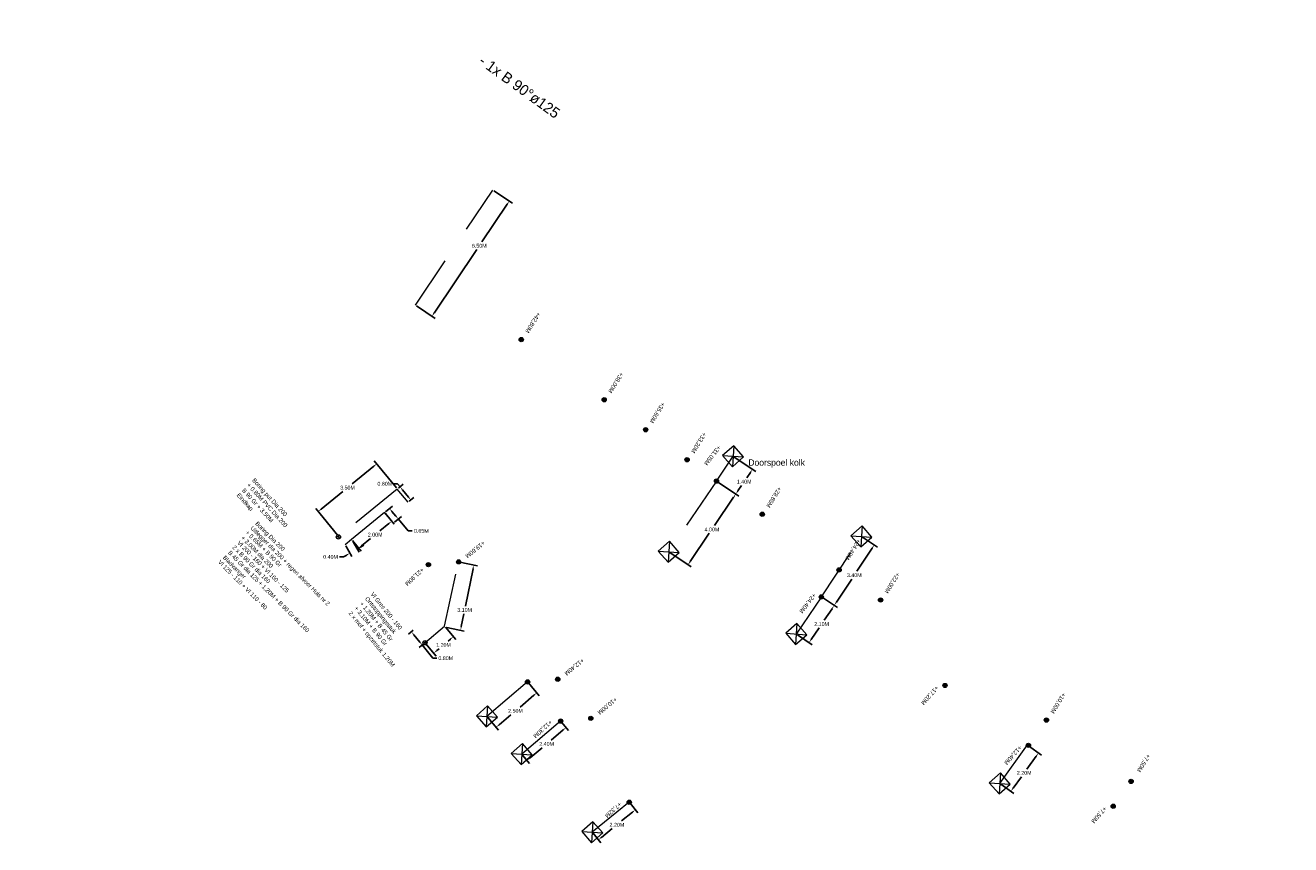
# Model space of a CAD drawing. Header units: inches. Extents: x 0 to 191500, y 0 to 342750.
# Tile 227 of 256: x 186622 to 186681, y 331854 to 331892. Entities that reach past the tile are written whole.
import ezdxf

# ---------------------------------------------------------------- set-up
doc = ezdxf.new("R2010")
doc.units = ezdxf.units.IN
doc.header["$MEASUREMENT"] = 0
for name, pattern in [('RI-HWA_HUISAANSLUITING', [4.8, 3, -1.8]), ('RI-HWA_KOLKAANSLUITING', [4.3, 2.5, -1.8]), ('RI-VWA_HUISAANSLUITING', [6.1, 2.5, -1.8, 0, -1.8])]:
    doc.linetypes.add(name, pattern=pattern)
doc.layers.get('0').update_dxf_attribs({"lineweight": 20})
doc.layers.get('DefPoints').update_dxf_attribs({"lineweight": 20})
for name, color, linetype, lineweight in [('ECW', 150, 'Continuous', 20), ('N-WE-RI-HWA-MAATVOERING-T25', 151, 'Continuous', 20), ('N-WE-RI-HWA_HUISAANSLUITING', 150, 'RI-HWA_HUISAANSLUITING', 20), ('N-WE-RI-HWA_KOLK-S', 150, 'Continuous', 20), ('N-WE-RI-HWA_KOLKAANSLUITING', 150, 'RI-HWA_KOLKAANSLUITING', 20), ('N-WE-RI-INLAAT', 7, 'Continuous', 20), ('N-WE-RI-VWA-MAATVOERING-T25', 30, 'Continuous', 20), ('N-WE-RI-VWA_HUISAANSLUITING', 20, 'RI-VWA_HUISAANSLUITING', 20), ('N-WE-RI-VWA_RIOOLPUT_ONTSTOPPINGSPUT-G', 30, 'Continuous', 20), ('Tekst algemeen', 7, 'Continuous', 20)]:
    doc.layers.add(name, color=color, linetype=linetype, lineweight=lineweight)
doc.dimstyles.get("Standard").update_dxf_attribs({"dimtxt": 0.18, "dimasz": 0.18, "dimexe": 0.18, "dimexo": 0.0625, "dimgap": 0.09, "dimtad": 0, "dimtih": 1, "dimtoh": 1, "dimdec": 4, "dimzin": 0, "dimdsep": 46, "dimtxsty": 'Standard', "dimcen": 0.09, "dimadec": 0, "dimazin": 0, "dimtfac": 1, "dimtdec": 4, "dimtofl": 0, "dimtmove": 0, "dimatfit": 3, "dimfxl": 1, "dimtolj": 1, "dimtzin": 0, "dimarcsym": 0})
picture_1 = doc.add_image_def('image1.ecw', size_in_pixel=(220000, 285000))

# ---------------------------------------------------------------- blocks, each defined once
blk = doc.blocks.new('*D3043')
at = {"layer": 'DefPoints', "color": 0, "transparency": 16777216}
for p in [(186659.25, 331865.445), (186658.075, 331863.705), (186658.674, 331863.299)]:
    blk.add_point(p, dxfattribs=at)
at = {"layer": 'N-WE-RI-HWA-MAATVOERING-T25', "color": 0, "lineweight": -2, "transparency": 16777216}
for p, q in [((186659.302, 331865.41), (186659.999, 331864.939)), ((186659.749, 331864.89), (186659.384, 331864.349)), ((186658.775, 331863.449), (186659.14, 331863.989)), ((186658.126, 331863.67), (186658.823, 331863.199))]:
    blk.add_line(p, q, dxfattribs=at)
at = {"layer": 'N-WE-RI-HWA-MAATVOERING-T25', "color": 0, "transparency": 16777216}
for points in [[(186659.724, 331864.907), (186659.774, 331864.874), (186659.85, 331865.039)], [(186658.75, 331863.465), (186658.8, 331863.432), (186658.674, 331863.299)]]:
    blk.add_solid(points, dxfattribs=at)
at = {"layer": 'N-WE-RI-HWA-MAATVOERING-T25', "color": 0, "transparency": 16777216, "insert": (186659.262, 331864.169), "char_height": 0.18, "attachment_point": 5}
blk.add_mtext('\\A1;2.10M', dxfattribs=at)
blk = doc.blocks.new('*D3044')
at = {"layer": 'DefPoints', "color": 0, "transparency": 16777216}
for p in [(186661.129, 331868.279), (186661.732, 331867.879), (186659.25, 331865.445)]:
    blk.add_point(p, dxfattribs=at)
at = {"layer": 'N-WE-RI-HWA-MAATVOERING-T25', "color": 0, "lineweight": -2, "transparency": 16777216}
for p, q in [((186661.181, 331868.244), (186661.882, 331867.779)), ((186661.632, 331867.729), (186660.912, 331866.642)), ((186659.953, 331865.195), (186660.673, 331866.282)), ((186659.302, 331865.41), (186660.003, 331864.945))]:
    blk.add_line(p, q, dxfattribs=at)
at = {"layer": 'N-WE-RI-HWA-MAATVOERING-T25', "color": 0, "transparency": 16777216}
for points in [[(186661.607, 331867.745), (186661.657, 331867.712), (186661.732, 331867.879)], [(186659.928, 331865.211), (186659.978, 331865.178), (186659.853, 331865.045)]]:
    blk.add_solid(points, dxfattribs=at)
at = {"layer": 'N-WE-RI-HWA-MAATVOERING-T25', "color": 0, "transparency": 16777216, "insert": (186660.793, 331866.462), "char_height": 0.18, "attachment_point": 5}
blk.add_mtext('\\A1;3.40M', dxfattribs=at)
blk = doc.blocks.new('*D3045')
at = {"layer": 'DefPoints', "color": 0, "transparency": 16777216}
for p in [(186643.846, 331884.508), (186640.218, 331879.115), (186640.99, 331878.596)]:
    blk.add_point(p, dxfattribs=at)
at = {"layer": 'N-WE-RI-HWA-MAATVOERING-T25', "color": 0, "lineweight": -2, "transparency": 16777216}
for p, q in [((186643.898, 331884.473), (186644.767, 331883.889)), ((186644.517, 331883.84), (186643.332, 331882.078)), ((186641.09, 331878.745), (186643.09, 331881.718)), ((186640.27, 331879.08), (186641.139, 331878.496))]:
    blk.add_line(p, q, dxfattribs=at)
at = {"layer": 'N-WE-RI-HWA-MAATVOERING-T25', "color": 0, "transparency": 16777216}
for points in [[(186644.493, 331883.857), (186644.542, 331883.823), (186644.618, 331883.989)], [(186641.065, 331878.762), (186641.115, 331878.729), (186640.99, 331878.596)]]:
    blk.add_solid(points, dxfattribs=at)
at = {"layer": 'N-WE-RI-HWA-MAATVOERING-T25', "color": 0, "transparency": 16777216, "insert": (186643.211, 331881.898), "char_height": 0.18, "attachment_point": 5}
blk.add_mtext('\\A1;6.50M', dxfattribs=at)
blk = doc.blocks.new('*D3046')
at = {"layer": 'DefPoints', "color": 0, "transparency": 16777216}
for p in [(186655.114, 331872.034), (186656.02, 331871.424), (186654.332, 331870.872)]:
    blk.add_point(p, dxfattribs=at)
at = {"layer": 'N-WE-RI-VWA-MAATVOERING-T25', "color": 0, "lineweight": -2, "transparency": 16777216}
for p, q in [((186655.166, 331871.999), (186656.17, 331871.323)), ((186655.92, 331871.274), (186655.751, 331871.023)), ((186654.384, 331870.837), (186655.388, 331870.162)), ((186655.339, 331870.412), (186655.508, 331870.663))]:
    blk.add_line(p, q, dxfattribs=at)
at = {"layer": 'N-WE-RI-VWA-MAATVOERING-T25', "color": 0, "transparency": 16777216}
for points in [[(186655.895, 331871.291), (186655.945, 331871.258), (186656.02, 331871.424)], [(186655.314, 331870.428), (186655.364, 331870.395), (186655.239, 331870.262)]]:
    blk.add_solid(points, dxfattribs=at)
at = {"layer": 'N-WE-RI-VWA-MAATVOERING-T25', "color": 0, "transparency": 16777216, "insert": (186655.63, 331870.843), "char_height": 0.18, "attachment_point": 5}
blk.add_mtext('\\A1;1.40M', dxfattribs=at)
blk = doc.blocks.new('*D3047')
at = {"layer": 'DefPoints', "color": 0, "transparency": 16777216}
for p in [(186654.332, 331870.872), (186652.093, 331867.558), (186652.998, 331866.946)]:
    blk.add_point(p, dxfattribs=at)
at = {"layer": 'N-WE-RI-VWA-MAATVOERING-T25', "color": 0, "lineweight": -2, "transparency": 16777216}
for p, q in [((186654.384, 331870.837), (186655.387, 331870.16)), ((186655.137, 331870.111), (186654.239, 331868.783)), ((186653.099, 331867.095), (186653.996, 331868.423)), ((186652.145, 331867.523), (186653.147, 331866.845))]:
    blk.add_line(p, q, dxfattribs=at)
at = {"layer": 'N-WE-RI-VWA-MAATVOERING-T25', "color": 0, "transparency": 16777216}
for points in [[(186655.112, 331870.128), (186655.162, 331870.094), (186655.238, 331870.26)], [(186653.074, 331867.112), (186653.124, 331867.078), (186652.998, 331866.946)]]:
    blk.add_solid(points, dxfattribs=at)
at = {"layer": 'N-WE-RI-VWA-MAATVOERING-T25', "color": 0, "transparency": 16777216, "insert": (186654.118, 331868.603), "char_height": 0.18, "attachment_point": 5}
blk.add_mtext('\\A1;4.00M', dxfattribs=at)
blk = doc.blocks.new('*D2998')
at = {"layer": 'DefPoints', "color": 0, "transparency": 16777216}
for p in [(186645.478, 331861.458), (186645.909, 331860.951), (186643.571, 331859.841)]:
    blk.add_point(p, dxfattribs=at)
at = {"layer": 'N-WE-RI-HWA-MAATVOERING-T25', "color": 0, "lineweight": -2, "transparency": 16777216}
for p, q in [((186645.518, 331861.411), (186646.025, 331860.813)), ((186645.771, 331860.834), (186645.121, 331860.283)), ((186644.139, 331859.45), (186644.697, 331859.923)), ((186643.612, 331859.794), (186644.118, 331859.196))]:
    blk.add_line(p, q, dxfattribs=at)
at = {"layer": 'N-WE-RI-HWA-MAATVOERING-T25', "color": 0, "transparency": 16777216}
for points in [[(186645.752, 331860.857), (186645.791, 331860.811), (186645.909, 331860.951)], [(186644.12, 331859.473), (186644.159, 331859.427), (186644.002, 331859.334)]]:
    blk.add_solid(points, dxfattribs=at)
at = {"layer": 'N-WE-RI-HWA-MAATVOERING-T25', "color": 0, "transparency": 16777216, "insert": (186644.909, 331860.103), "char_height": 0.18, "attachment_point": 5}
blk.add_mtext('\\A1;2.50M', dxfattribs=at)
blk = doc.blocks.new('*D2921')
at = {"layer": 'DefPoints', "color": 0, "transparency": 16777216}
for p in [(186641.581, 331864.071), (186641.994, 331863.582), (186640.665, 331863.296)]:
    blk.add_point(p, dxfattribs=at)
at = {"layer": 'N-WE-RI-VWA-MAATVOERING-T25', "color": 0, "lineweight": -2, "transparency": 16777216}
for p, q in [((186641.622, 331864.023), (186642.111, 331863.444)), ((186641.857, 331863.466), (186641.749, 331863.375)), ((186640.705, 331863.248), (186641.194, 331862.67)), ((186641.215, 331862.924), (186641.323, 331863.015))]:
    blk.add_line(p, q, dxfattribs=at)
at = {"layer": 'N-WE-RI-VWA-MAATVOERING-T25', "color": 0, "transparency": 16777216}
for points in [[(186641.838, 331863.489), (186641.876, 331863.443), (186641.994, 331863.582)], [(186641.196, 331862.946), (186641.235, 331862.901), (186641.078, 331862.807)]]:
    blk.add_solid(points, dxfattribs=at)
at = {"layer": 'N-WE-RI-VWA-MAATVOERING-T25', "color": 0, "transparency": 16777216, "insert": (186641.536, 331863.195), "char_height": 0.18, "attachment_point": 5}
blk.add_mtext('\\A1;1.20M', dxfattribs=at)
blk = doc.blocks.new('*D2922')
at = {"layer": 'DefPoints', "color": 0, "transparency": 16777216}
for p in [(186642.244, 331867.085), (186642.955, 331866.941), (186641.622, 331864.023)]:
    blk.add_point(p, dxfattribs=at)
at = {"layer": 'N-WE-RI-VWA-MAATVOERING-T25', "color": 0, "lineweight": -2, "transparency": 16777216}
for p, q in [((186642.305, 331867.073), (186643.131, 331866.905)), ((186642.919, 331866.765), (186642.563, 331865.012)), ((186642.368, 331864.055), (186642.49, 331864.652)), ((186641.683, 331864.011), (186642.509, 331863.843))]:
    blk.add_line(p, q, dxfattribs=at)
at = {"layer": 'N-WE-RI-VWA-MAATVOERING-T25', "color": 0, "transparency": 16777216}
for points in [[(186642.889, 331866.771), (186642.948, 331866.759), (186642.955, 331866.941)], [(186642.339, 331864.061), (186642.398, 331864.049), (186642.333, 331863.879)]]:
    blk.add_solid(points, dxfattribs=at)
at = {"layer": 'N-WE-RI-VWA-MAATVOERING-T25', "color": 0, "transparency": 16777216, "insert": (186642.526, 331864.832), "char_height": 0.18, "attachment_point": 5}
blk.add_mtext('\\A1;3.10M', dxfattribs=at)
blk = doc.blocks.new('*D2923')
at = {"layer": 'DefPoints', "color": 0, "transparency": 16777216}
for p in [(186640.03, 331863.811), (186640.16, 331863.917), (186640.665, 331863.296)]:
    blk.add_point(p, dxfattribs=at)
at = {"layer": 'N-WE-RI-VWA-MAATVOERING-T25', "color": 0, "lineweight": -2, "transparency": 16777216}
for p, q in [((186640.111, 331863.877), (186639.891, 331863.697)), ((186640.144, 331863.672), (186640.422, 331863.33)), ((186640.616, 331863.257), (186640.396, 331863.077)), ((186640.535, 331863.191), (186641.039, 331862.571)), ((186641.039, 331862.571), (186641.219, 331862.571))]:
    blk.add_line(p, q, dxfattribs=at)
at = {"layer": 'N-WE-RI-VWA-MAATVOERING-T25', "color": 0, "transparency": 16777216}
for points in [[(186640.167, 331863.69), (186640.121, 331863.653), (186640.03, 331863.811)], [(186640.445, 331863.349), (186640.398, 331863.311), (186640.535, 331863.191)]]:
    blk.add_solid(points, dxfattribs=at)
at = {"layer": 'N-WE-RI-VWA-MAATVOERING-T25', "color": 0, "transparency": 16777216, "insert": (186641.639, 331862.571), "char_height": 0.18, "attachment_point": 5}
blk.add_mtext('\\A1;0.80M', dxfattribs=at)
blk = doc.blocks.new('*D2925')
at = {"layer": 'DefPoints', "color": 0, "transparency": 16777216}
for p in [(186639.372, 331870.506), (186639.495, 331870.606), (186639.877, 331869.885)]:
    blk.add_point(p, dxfattribs=at)
at = {"layer": 'N-WE-RI-VWA-MAATVOERING-T25', "color": 0, "lineweight": -2, "transparency": 16777216}
for p, q in [((186639.382, 331870.745), (186639.202, 331870.745)), ((186639.495, 331870.606), (186639.382, 331870.745)), ((186639.421, 331870.545), (186639.635, 331870.719)), ((186639.887, 331870.125), (186639.609, 331870.466)), ((186639.926, 331869.925), (186640.14, 331870.099))]:
    blk.add_line(p, q, dxfattribs=at)
at = {"layer": 'N-WE-RI-VWA-MAATVOERING-T25', "color": 0, "transparency": 16777216}
for points in [[(186639.632, 331870.485), (186639.586, 331870.447), (186639.495, 331870.606)], [(186639.91, 331870.144), (186639.863, 331870.106), (186640, 331869.985)]]:
    blk.add_solid(points, dxfattribs=at)
at = {"layer": 'N-WE-RI-VWA-MAATVOERING-T25', "color": 0, "transparency": 16777216, "insert": (186638.782, 331870.745), "char_height": 0.18, "attachment_point": 5}
blk.add_mtext('\\A1;0.80M', dxfattribs=at)
blk = doc.blocks.new('*D2926')
at = {"layer": 'DefPoints', "color": 0, "transparency": 16777216}
for p in [(186639.364, 331870.499), (186635.66, 331869.445), (186636.62, 331868.265)]:
    blk.add_point(p, dxfattribs=at)
at = {"layer": 'N-WE-RI-VWA-MAATVOERING-T25', "color": 0, "lineweight": -2, "transparency": 16777216}
for p, q in [((186639.325, 331870.548), (186638.29, 331871.819)), ((186638.265, 331871.565), (186637.253, 331870.742)), ((186635.799, 331869.559), (186636.811, 331870.382)), ((186636.581, 331868.314), (186635.546, 331869.585))]:
    blk.add_line(p, q, dxfattribs=at)
at = {"layer": 'N-WE-RI-VWA-MAATVOERING-T25', "color": 0, "transparency": 16777216}
for points in [[(186638.246, 331871.589), (186638.283, 331871.542), (186638.404, 331871.679)], [(186635.78, 331869.582), (186635.818, 331869.535), (186635.66, 331869.445)]]:
    blk.add_solid(points, dxfattribs=at)
at = {"layer": 'N-WE-RI-VWA-MAATVOERING-T25', "color": 0, "transparency": 16777216, "insert": (186637.032, 331870.562), "char_height": 0.18, "attachment_point": 5}
blk.add_mtext('\\A1;3.50M', dxfattribs=at)
blk = doc.blocks.new('*D2927')
at = {"layer": 'DefPoints', "color": 0, "transparency": 16777216}
for p in [(186638.774, 331869.397), (186639.001, 331869.587), (186639.191, 331868.898)]:
    blk.add_point(p, dxfattribs=at)
at = {"layer": 'N-WE-RI-HWA-MAATVOERING-T25', "color": 0, "lineweight": -2, "transparency": 16777216}
for p, q in [((186638.822, 331869.437), (186639.139, 331869.703)), ((186639.117, 331869.449), (186639.303, 331869.227)), ((186639.239, 331868.938), (186639.557, 331869.204)), ((186639.419, 331869.089), (186639.88, 331868.539)), ((186639.88, 331868.539), (186640.06, 331868.539))]:
    blk.add_line(p, q, dxfattribs=at)
at = {"layer": 'N-WE-RI-HWA-MAATVOERING-T25', "color": 0, "transparency": 16777216}
for points in [[(186639.14, 331869.468), (186639.094, 331869.43), (186639.001, 331869.587)], [(186639.326, 331869.246), (186639.28, 331869.208), (186639.419, 331869.089)]]:
    blk.add_solid(points, dxfattribs=at)
at = {"layer": 'N-WE-RI-HWA-MAATVOERING-T25', "color": 0, "transparency": 16777216, "insert": (186640.495, 331868.539), "char_height": 0.18, "attachment_point": 5}
blk.add_mtext('\\A1;0.65M', dxfattribs=at)
blk = doc.blocks.new('*D2928')
at = {"layer": 'DefPoints', "color": 0, "transparency": 16777216}
for p in [(186638.774, 331869.397), (186637.223, 331868.134), (186637.553, 331867.728)]:
    blk.add_point(p, dxfattribs=at)
at = {"layer": 'N-WE-RI-HWA-MAATVOERING-T25', "color": 0, "lineweight": -2, "transparency": 16777216}
for p, q in [((186638.813, 331869.348), (186639.218, 331868.851)), ((186638.965, 331868.877), (186638.55, 331868.539)), ((186637.693, 331867.842), (186638.108, 331868.179)), ((186637.262, 331868.085), (186637.667, 331867.588))]:
    blk.add_line(p, q, dxfattribs=at)
at = {"layer": 'N-WE-RI-HWA-MAATVOERING-T25', "color": 0, "transparency": 16777216}
for points in [[(186638.946, 331868.9), (186638.984, 331868.854), (186639.104, 331868.991)], [(186637.674, 331867.865), (186637.712, 331867.818), (186637.553, 331867.728)]]:
    blk.add_solid(points, dxfattribs=at)
at = {"layer": 'N-WE-RI-HWA-MAATVOERING-T25', "color": 0, "transparency": 16777216, "insert": (186638.329, 331868.359), "char_height": 0.18, "attachment_point": 5}
blk.add_mtext('\\A1;2.00M', dxfattribs=at)
blk = doc.blocks.new('*D2929')
at = {"layer": 'DefPoints', "color": 0, "transparency": 16777216}
for p in [(186636.924, 331867.891), (186637.262, 331868.085), (186637.151, 331867.497)]:
    blk.add_point(p, dxfattribs=at)
at = {"layer": 'N-WE-RI-HWA-MAATVOERING-T25', "color": 0, "lineweight": -2, "transparency": 16777216}
for p, q in [((186636.956, 331867.837), (186637.241, 331867.341)), ((186637.293, 331868.031), (186637.579, 331867.535)), ((186637.645, 331867.781), (186637.801, 331867.871)), ((186636.839, 331867.317), (186636.659, 331867.317)), ((186636.995, 331867.407), (186636.839, 331867.317))]:
    blk.add_line(p, q, dxfattribs=at)
at = {"layer": 'N-WE-RI-HWA-MAATVOERING-T25', "color": 0, "transparency": 16777216}
for points in [[(186637.63, 331867.807), (186637.66, 331867.755), (186637.489, 331867.691)], [(186636.98, 331867.433), (186637.01, 331867.381), (186637.151, 331867.497)]]:
    blk.add_solid(points, dxfattribs=at)
at = {"layer": 'N-WE-RI-HWA-MAATVOERING-T25', "color": 0, "transparency": 16777216, "insert": (186636.239, 331867.317), "char_height": 0.18, "attachment_point": 5}
blk.add_mtext('\\A1;0.40M', dxfattribs=at)
blk = doc.blocks.new('*D3171')
at = {"layer": 'DefPoints', "color": 0, "transparency": 16777216}
for p in [(186647.027, 331859.625), (186647.281, 331859.325), (186645.201, 331858.08)]:
    blk.add_point(p, dxfattribs=at)
at = {"layer": 'N-WE-RI-HWA-MAATVOERING-T25', "color": 0, "lineweight": -2, "transparency": 16777216}
for p, q in [((186647.067, 331859.577), (186647.397, 331859.188)), ((186647.143, 331859.209), (186646.581, 331858.733)), ((186645.593, 331857.896), (186646.155, 331858.373)), ((186645.242, 331858.032), (186645.571, 331857.643))]:
    blk.add_line(p, q, dxfattribs=at)
at = {"layer": 'N-WE-RI-HWA-MAATVOERING-T25', "color": 0, "transparency": 16777216}
for points in [[(186647.124, 331859.232), (186647.163, 331859.186), (186647.281, 331859.325)], [(186645.573, 331857.919), (186645.612, 331857.874), (186645.455, 331857.78)]]:
    blk.add_solid(points, dxfattribs=at)
at = {"layer": 'N-WE-RI-HWA-MAATVOERING-T25', "color": 0, "transparency": 16777216, "insert": (186646.368, 331858.553), "char_height": 0.18, "attachment_point": 5}
blk.add_mtext('\\A1;2.40M', dxfattribs=at)
blk = doc.blocks.new('*D3172')
at = {"layer": 'DefPoints', "color": 0, "transparency": 16777216}
for p in [(186650.241, 331855.821), (186650.529, 331855.467), (186648.51, 331854.415)]:
    blk.add_point(p, dxfattribs=at)
at = {"layer": 'N-WE-RI-HWA-MAATVOERING-T25', "color": 0, "lineweight": -2, "transparency": 16777216}
for p, q in [((186650.281, 331855.773), (186650.643, 331855.327)), ((186650.389, 331855.353), (186649.885, 331854.944)), ((186648.938, 331854.174), (186649.442, 331854.584)), ((186648.55, 331854.367), (186648.912, 331853.921))]:
    blk.add_line(p, q, dxfattribs=at)
at = {"layer": 'N-WE-RI-HWA-MAATVOERING-T25', "color": 0, "transparency": 16777216}
for points in [[(186650.371, 331855.376), (186650.408, 331855.33), (186650.529, 331855.467)], [(186648.919, 331854.198), (186648.957, 331854.151), (186648.798, 331854.061)]]:
    blk.add_solid(points, dxfattribs=at)
at = {"layer": 'N-WE-RI-HWA-MAATVOERING-T25', "color": 0, "transparency": 16777216, "insert": (186649.664, 331854.764), "char_height": 0.18, "attachment_point": 5}
blk.add_mtext('\\A1;2.20M', dxfattribs=at)
blk = doc.blocks.new('*D3173')
at = {"layer": 'DefPoints', "color": 0, "transparency": 16777216}
for p in [(186668.909, 331858.507), (186669.431, 331858.132), (186667.614, 331856.703, 60.851)]:
    blk.add_point(p, dxfattribs=at)
at = {"layer": 'N-WE-RI-HWA-MAATVOERING-T25', "color": 0, "lineweight": -2, "transparency": 16777216}
for p, q in [((186668.96, 331858.47), (186669.577, 331858.027)), ((186669.326, 331857.986), (186668.889, 331857.377)), ((186668.24, 331856.474), (186668.63, 331857.017)), ((186667.664, 331856.666), (186668.282, 331856.223))]:
    blk.add_line(p, q, dxfattribs=at)
at = {"layer": 'N-WE-RI-HWA-MAATVOERING-T25', "color": 0, "transparency": 16777216}
for points in [[(186669.302, 331858.003), (186669.351, 331857.968), (186669.431, 331858.132)], [(186668.216, 331856.491), (186668.265, 331856.456), (186668.135, 331856.328)]]:
    blk.add_solid(points, dxfattribs=at)
at = {"layer": 'N-WE-RI-HWA-MAATVOERING-T25', "color": 0, "transparency": 16777216, "insert": (186668.76, 331857.197), "char_height": 0.18, "attachment_point": 5}
blk.add_mtext('\\A1;2.20M', dxfattribs=at)
blk = doc.blocks.new('A$C2C270354')
h = blk.add_hatch(color=256)
h.dxf.hatch_style = 1
edge = h.paths.add_edge_path()
edge.add_arc((0, 0), 0.1, 0, 360)
blk.add_circle((0, 0), 0.1)

msp = doc.modelspace()

# ---------------------------------------------------------------- linework, layer by layer
at = {"layer": 'N-WE-RI-HWA_HUISAANSLUITING'}
for p, q in [((186638.77379, 331869.39651), (186637.22272, 331868.13391)), ((186639.19131, 331868.89834), (186638.77379, 331869.39651)), ((186637.22272, 331868.13391), (186636.92449, 331867.89114))]:
    msp.add_line(p, q, dxfattribs=at)
at = {"layer": 'N-WE-RI-HWA_KOLK-S'}
for p, q in [((186655.14617, 331872.52493), (186654.6225, 331872.06578)), ((186655.14617, 331872.52493), (186655.08165, 331871.54211)), ((186655.60532, 331872.00125), (186655.14617, 331872.52493)), ((186654.6225, 331872.06578), (186655.60532, 331872.00125)), ((186654.6225, 331872.06578), (186655.08165, 331871.54211)), ((186655.08165, 331871.54211), (186655.60532, 331872.00125)), ((186661.16097, 331868.77001), (186660.63729, 331868.31086)), ((186661.16097, 331868.77001), (186661.09644, 331867.78719)), ((186661.62011, 331868.24633), (186661.16097, 331868.77001)), ((186660.63729, 331868.31086), (186661.62011, 331868.24633)), ((186660.63729, 331868.31086), (186661.09644, 331867.78719)), ((186661.09644, 331867.78719), (186661.62011, 331868.24633)), ((186652.12521, 331868.04902), (186651.60154, 331867.58987)), ((186651.60154, 331867.58987), (186652.58436, 331867.52534)), ((186651.60154, 331867.58987), (186652.06068, 331867.0662)), ((186652.12521, 331868.04902), (186652.06068, 331867.0662)), ((186652.58436, 331867.52534), (186652.12521, 331868.04902)), ((186652.06068, 331867.0662), (186652.58436, 331867.52534)), ((186658.10681, 331864.196), (186657.58313, 331863.73685)), ((186658.10681, 331864.196), (186658.04228, 331863.21318)), ((186658.56595, 331863.67232), (186658.10681, 331864.196)), ((186657.58313, 331863.73685), (186658.56595, 331863.67232)), ((186657.58313, 331863.73685), (186658.04228, 331863.21318)), ((186658.04228, 331863.21318), (186658.56595, 331863.67232)), ((186643.60374, 331860.33258), (186643.08007, 331859.87343)), ((186643.08007, 331859.87343), (186644.06289, 331859.80891)), ((186643.08007, 331859.87343), (186643.53922, 331859.34976)), ((186643.60374, 331860.33258), (186643.53922, 331859.34976)), ((186644.06289, 331859.80891), (186643.60374, 331860.33258)), ((186643.53922, 331859.34976), (186644.06289, 331859.80891)), ((186645.23359, 331858.57158), (186644.70991, 331858.11244)), ((186644.70991, 331858.11244), (186645.69273, 331858.04791)), ((186644.70991, 331858.11244), (186645.16906, 331857.58876)), ((186645.23359, 331858.57158), (186645.16906, 331857.58876)), ((186645.16906, 331857.58876), (186645.69273, 331858.04791)), ((186645.69273, 331858.04791), (186645.23359, 331858.57158)), ((186667.64582, 331857.19402, 60.851), (186667.12214, 331856.73488, 60.851)), ((186667.64582, 331857.19402, 60.851), (186667.58129, 331856.2112, 60.851)), ((186668.10496, 331856.67035, 60.851), (186667.64582, 331857.19402, 60.851)), ((186667.12214, 331856.73488, 60.851), (186668.10496, 331856.67035, 60.851)), ((186667.12214, 331856.73488, 60.851), (186667.58129, 331856.2112, 60.851)), ((186667.58129, 331856.2112, 60.851), (186668.10496, 331856.67035, 60.851)), ((186648.54246, 331854.90668), (186648.01879, 331854.44753)), ((186648.54246, 331854.90668), (186648.47793, 331853.92386)), ((186649.00161, 331854.38301), (186648.54246, 331854.90668)), ((186648.01879, 331854.44753), (186649.00161, 331854.38301)), ((186648.01879, 331854.44753), (186648.47793, 331853.92386)), ((186648.47793, 331853.92386), (186649.00161, 331854.38301))]:
    msp.add_line(p, q, dxfattribs=at)
at = {"layer": 'N-WE-RI-HWA_KOLKAANSLUITING'}
for p, q in [((186640.21814, 331879.11509), (186643.8464, 331884.50821)), ((186659.25027, 331865.4446), (186661.1287, 331868.2786)), ((186659.25027, 331865.4446), (186658.07454, 331863.70459)), ((186645.47805, 331861.45826), (186643.57148, 331859.84117)), ((186647.02706, 331859.62508), (186645.20132, 331858.08017)), ((186667.61355, 331856.70261, 60.851), (186668.90935, 331858.50664)), ((186650.24126, 331855.82122), (186648.5102, 331854.41527))]:
    msp.add_line(p, q, dxfattribs=at)
at = {"layer": 'N-WE-RI-VWA_HUISAANSLUITING'}
for p, q in [((186654.33244, 331870.87192), (186655.11391, 331872.03352)), ((186639.36448, 331870.49922), (186636.6501, 331868.28966)), ((186639.8774, 331869.88528), (186639.36448, 331870.49922)), ((186654.33244, 331870.87192), (186652.09295, 331867.55761)), ((186641.58143, 331864.07072), (186642.24379, 331867.08546)), ((186640.66484, 331863.29621), (186641.58143, 331864.07072))]:
    msp.add_line(p, q, dxfattribs=at)
at = {"layer": 'N-WE-RI-VWA_RIOOLPUT_ONTSTOPPINGSPUT-G'}
for p, q in [((186636.70003, 331868.21553), (186636.51587, 331868.29354)), ((186636.64696, 331868.34662), (186636.56895, 331868.16246)), ((186640.70385, 331863.38829), (186640.62584, 331863.20413)), ((186640.75692, 331863.25721), (186640.57276, 331863.33522))]:
    msp.add_line(p, q, dxfattribs=at)
for centre in [(186636.60795, 331868.25454), (186640.66484, 331863.29621)]:
    msp.add_circle(centre, 0.1, dxfattribs=at)

# ---------------------------------------------------------------- block references
at = {"layer": 'N-WE-RI-INLAAT', "rotation": 311.4301972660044}
for p in [(186645.18034, 331877.49983), (186649.06796, 331874.68443), (186651.01177, 331873.27674), (186652.95557, 331871.86904), (186654.33244, 331870.87192), (186656.47873, 331869.31759), (186640.82518, 331866.95288), (186642.24379, 331867.08546), (186660.0796, 331866.70986), (186659.25027, 331865.4446), (186662.02668, 331865.29979), (186645.47805, 331861.45826), (186646.89151, 331861.58648), (186665.04846, 331861.29297), (186648.44074, 331859.75348), (186647.02706, 331859.62508), (186669.80191, 331859.669), (186668.95635, 331858.48894), (186673.77052, 331856.79495), (186650.24126, 331855.82122), (186672.93273, 331855.63175)]:
    msp.add_blockref('A$C2C270354', p, dxfattribs=at)

# ---------------------------------------------------------------- texts
at = {"layer": 'N-WE-RI-HWA-MAATVOERING-T25'}
for s, rotation, p in [('+21,90M', 222.3155753, (186640.50505, 331866.81982)), ('+24,40M', 232.6304865, (186658.86178, 331865.63312)), ('+17,20M', 228.1374073, (186664.62355, 331861.29436)), ('+12,30M', 222.3155753, (186646.52032, 331859.68025)), ('+12,40M', 228.1374073, (186668.52208, 331858.4941)), ('+7,32M', 222.3155753, (186649.76947, 331855.83945)), ('+7,50M', 228.1374073, (186672.50183, 331855.63551))]:
    msp.add_text(s, height=0.2, rotation=rotation, dxfattribs=at).set_placement(p)
at = {"layer": 'N-WE-RI-VWA-MAATVOERING-T25'}
for s, rotation, p in [('+42,80M', 237.9527364, (186645.93286, 331878.80576)), ('+38,00M', 237.9527364, (186649.82047, 331875.99036)), ('+35,60M', 237.9527364, (186651.76428, 331874.58267)), ('+33,20M', 237.9527364, (186653.70809, 331873.17497)), ('+31.05M', 231.9390904, (186654.3989, 331872.55886)), ('+28,85M', 237.9527364, (186657.23124, 331870.62352)), ('+19,60M', 219.1917676, (186643.37634, 331868.07998)), ('+24,40M', 237.9527364, (186660.942, 331868.16753)), ('+22,00M', 237.9527364, (186662.77919, 331866.60572)), ('+12,40M', 219.1917676, (186648.02405, 331862.58099)), ('+10,00M', 219.1917676, (186649.57329, 331860.748)), ('+10,00M', 237.9527364, (186670.55443, 331860.97493)), ('+7,50M', 237.9527364, (186674.52303, 331858.10088))]:
    msp.add_text(s, height=0.2, rotation=rotation, dxfattribs=at).set_placement(p)
at = {"layer": 'Tekst algemeen'}
for s, height, rotation, p in [('Doorspoel kolk', 0.3, 359.995155, (186655.82613, 331871.59062)), ('B 90 Gr + 3.50M ', 0.2, 312.1504134, (186632.06648, 331870.41959)), ('+ 0.80M PVC Dia 200', 0.2, 312.1504134, (186632.29632, 331870.66915)), ('Boring put Dia 200', 0.2, 312.1504134, (186632.54345, 331870.89284)), ('Eindkap', 0.2, 312.1504134, (186631.81935, 331870.1959)), ('Uitlegger dia 200 + regen afvoer Huis nr 2', 0.2, 314.8816034, (186632.46166, 331868.64842)), ('Boring Dia 200 ', 0.2, 314.8816034, (186632.69094, 331868.86049)), ('+ 2.00M dia 200', 0.2, 314.8816034, (186632.02537, 331868.18586)), ('+ 0.65M + B 90 Gr', 0.2, 314.8816034, (186632.23239, 331868.43634)), ('B 45 Gr dia 125 + 1,20M + B 90 Gr dia 160', 0.2, 314.8816034, (186631.41092, 331867.49283)), ('2 x B 90 Gr dia 160 ', 0.2, 314.8816034, (186631.61795, 331867.74331)), ('Vl 200 - 160 + Vl 160 - 125', 0.2, 314.8816034, (186631.84722, 331867.95539)), ('Vl 125 - 110 + Vl 110 - 80', 0.2, 314.8816034, (186630.944, 331867.05028)), ('Bladvanger', 0.2, 314.8816034, (186631.17327, 331867.26236)), ('+ 1,20M + B 45 Gr', 0.2, 309.1107766, (186637.59529, 331865.1133)), ('Ontstoppingsstuk', 0.2, 309.1107766, (186637.83804, 331865.35032)), ('Vl Gres 200 - 160', 0.2, 309.1107766, (186638.09669, 331865.5606)), ('2 x mof + opzetstuk 1.20M ', 0.2, 309.1107766, (186637.07018, 331864.66641)), ('+ 3.10M + B 90 Gr', 0.2, 309.1107766, (186637.33665, 331864.90303))]:
    msp.add_text(s, height=height, rotation=rotation, dxfattribs=at).set_placement(p)
at = {"layer": 'Tekst algemeen', "insert": (186643.43957, 331890.86485), "char_height": 0.5, "width": 14.1897, "attachment_point": 1, "rotation": 324}
msp.add_mtext('{\\fProxy 1|b0|i0|c0|p72;\\C2;- 1x B 90°ø125}', dxfattribs=at)

# ---------------------------------------------------------------- dimensions: what is measured, and where the dimension line sits
at = {"layer": 'N-WE-RI-HWA-MAATVOERING-T25'}
for base, p1, p2, angle, text, picture, middle in [((186640.98971, 331878.59602), (186643.8464, 331884.50821), (186640.21814, 331879.11509), 236.0690261, '6.50M', '*D3045', (186643.21132, 331881.89827)), ((186639.0011, 331869.58702), (186639.19131, 331868.89834), (186638.77379, 331869.39651), 129.9666384, '0.65M', '*D2927', (186640.49466, 331868.53875)), ((186645.90857, 331860.95068), (186643.57148, 331859.84117), (186645.47805, 331861.45826), 40.3035834, '2.50M', '*D2998', (186644.90894, 331860.10283)), ((186669.43127, 331858.13175), (186667.61355, 331856.70261, 60.851), (186668.90935, 331858.50664), 54.3108946, '2.20M', '*D3173', (186668.75965, 331857.19671))]:
    dim = msp.add_linear_dim(base=base, p1=p1, p2=p2, angle=angle, text=text, dimstyle='Standard', override={"dimtxsty": 'Standard'}, dxfattribs=at)
    dim.commit()
    dim.dimension.update_dxf_attribs({"geometry": picture, "text_midpoint": middle, "dimtype": 161})
for p1, p2, distance, text, picture, middle in [((186638.77379, 331869.39651), (186637.22272, 331868.13391), 0.52347, '2.00M', '*D2928', (186638.32872, 331868.35924)), ((186659.25027, 331865.4446), (186661.1287, 331868.2786), -0.72361, '3.40M', '*D3044', (186660.79264, 331866.46182)), ((186637.26217, 331868.08544), (186636.92449, 331867.89114), 0.455, '0.40M', '*D2929', (186636.23936, 331867.31723)), ((186659.25027, 331865.4446), (186658.07454, 331863.70459), 0.72364, '2.10M', '*D3043', (186659.262, 331864.16945)), ((186645.20132, 331858.08017), (186647.02706, 331859.62508), -0.39295, '2.40M', '*D3171', (186646.36802, 331858.55266)), ((186648.5102, 331854.41527), (186650.24126, 331855.82122), -0.45673, '2.20M', '*D3172', (186649.66367, 331854.76371))]:
    dim = msp.add_aligned_dim(p1=p1, p2=p2, distance=distance, text=text, dimstyle='Standard', override={"dimtxsty": 'Standard'}, dxfattribs=at)
    dim.commit()
    dim.dimension.update_dxf_attribs({"geometry": picture, "text_midpoint": middle})
at = {"layer": 'N-WE-RI-VWA-MAATVOERING-T25'}
for p1, p2, distance, text, picture, middle in [((186639.36448, 331870.49922), (186636.62002, 331868.26517), -1.52123, '3.50M', '*D2926', (186637.03189, 331870.56197)), ((186654.33244, 331870.87192), (186655.11391, 331872.03352), -1.09238, '1.40M', '*D3046', (186655.62953, 331870.84296)), ((186639.8774, 331869.88528), (186639.3724, 331870.50566), -0.15857, '0.80M', '*D2925', (186638.78174, 331870.74536)), ((186654.33244, 331870.87192), (186652.09295, 331867.55761), 1.09238, '4.00M', '*D3047', (186654.11781, 331868.60317)), ((186640.66484, 331863.29621), (186641.58143, 331864.07072), -0.63995, '1.20M', '*D2921', (186641.53617, 331863.19466))]:
    dim = msp.add_aligned_dim(p1=p1, p2=p2, distance=distance, text=text, dimstyle='Standard', override={"dimtxsty": 'Standard'}, dxfattribs=at)
    dim.commit()
    dim.dimension.update_dxf_attribs({"geometry": picture, "text_midpoint": middle})
for base, p1, p2, angle, text, picture, middle in [((186642.95466, 331866.94107), (186641.62177, 331864.02298), (186642.24379, 331867.08546), 78.5187914, '3.10M', '*D2922', (186642.52634, 331864.83227)), ((186640.03014, 331863.8111), (186640.66484, 331863.29621), (186640.1598, 331863.91664), 129.1462333, '0.80M', '*D2923', (186641.63933, 331862.57134))]:
    dim = msp.add_linear_dim(base=base, p1=p1, p2=p2, angle=angle, text=text, dimstyle='Standard', override={"dimtxsty": 'Standard'}, dxfattribs=at)
    dim.commit()
    dim.dimension.update_dxf_attribs({"geometry": picture, "text_midpoint": middle, "dimtype": 161})

# ---------------------------------------------------------------- pictures from other files: only their frames are drawn
at = {"layer": 'ECW'}
image = msp.add_image(picture_1, insert=(180500, 328500), size_in_units=(11000, 14250), dxfattribs=at)
image.dxf.flags = 7

doc.saveas('drawing.dxf')
